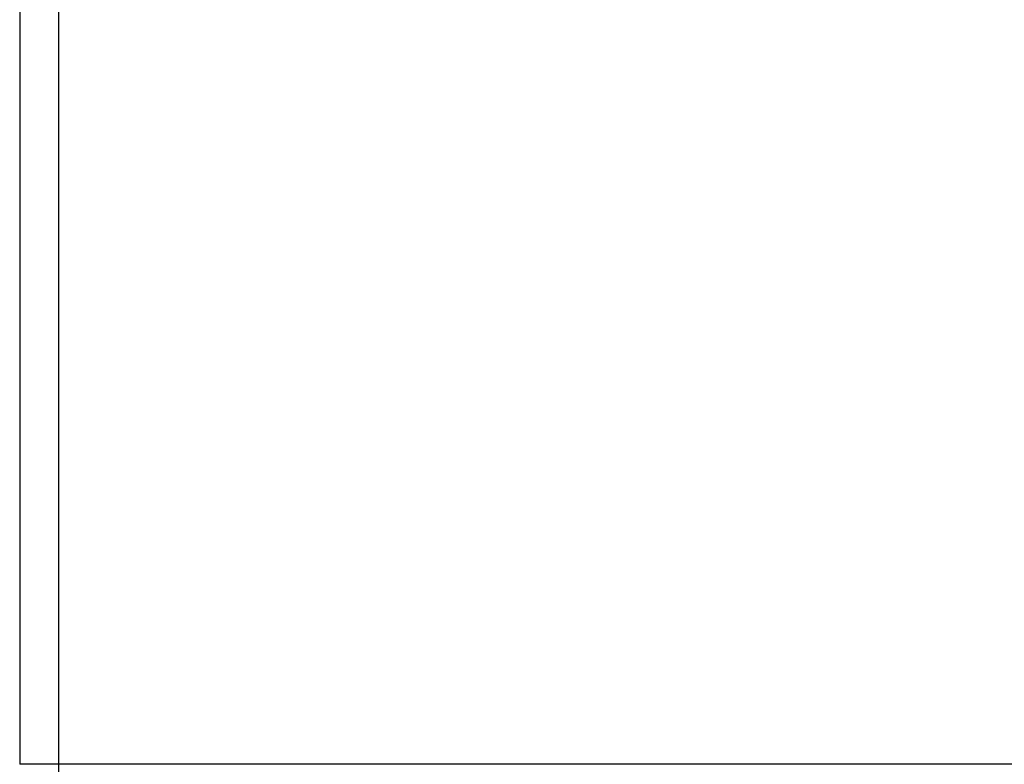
# Model space of a CAD drawing. Header units: millimetres. Extents: x 0 to 420, y 0 to 297.
# Tile 19 of 65: x 119.2 to 122.36, y 215.83 to 218.22. Entities that reach past the tile are written whole.
import ezdxf

# ---------------------------------------------------------------- set-up
doc = ezdxf.new("R2010")
doc.units = ezdxf.units.MM

msp = doc.modelspace()

# ---------------------------------------------------------------- linework, layer by layer
at = {"color": 7, "linetype": 'Continuous', "lineweight": 25}
for p, q in [((119.20152, 233.2057), (119.20152, 215.8307)), ((119.32652, 233.2057), (119.32652, 215.8307)), ((119.32652, 215.8307), (119.20152, 215.8307)), ((185.62652, 215.8307), (119.32652, 215.8307)), ((119.32652, 215.8307), (119.32652, 215.7207))]:
    msp.add_line(p, q, dxfattribs=at)

doc.saveas('drawing.dxf')
